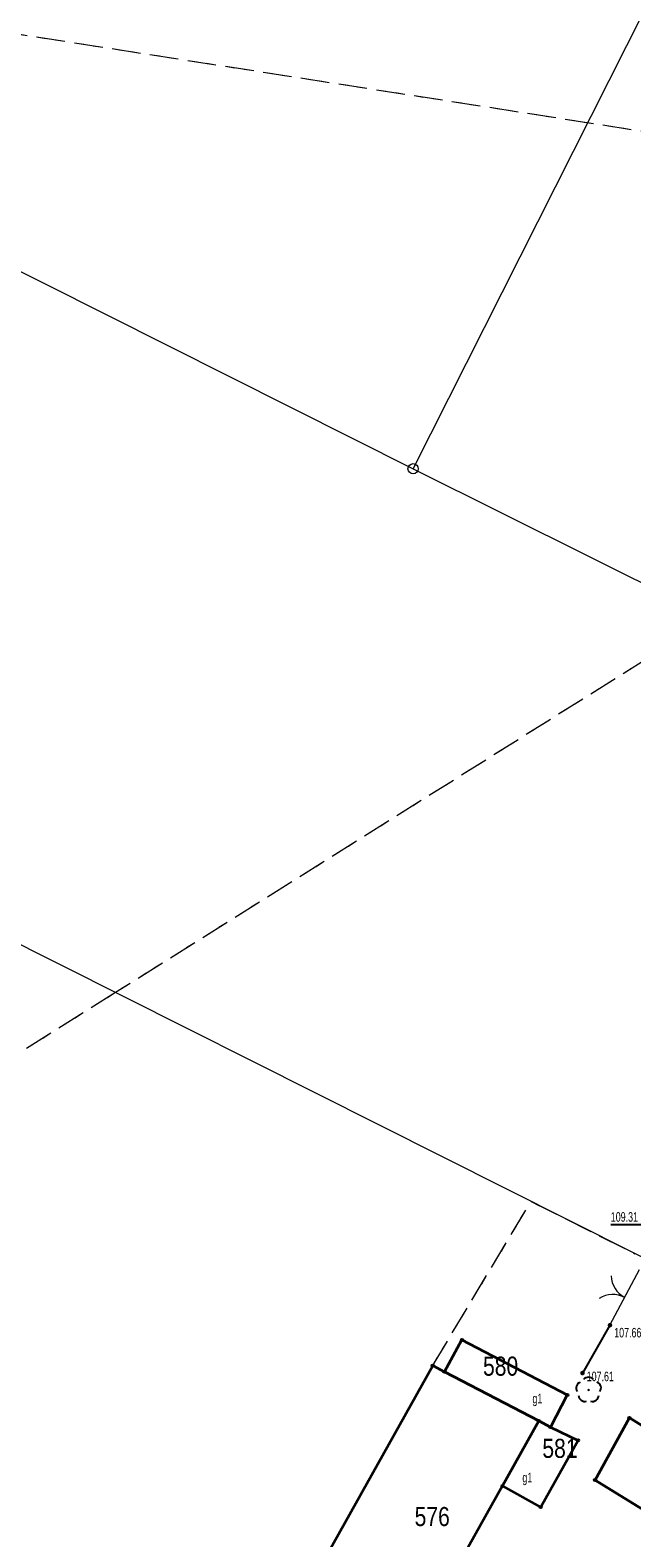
# Model space of a CAD drawing. Header units: inches. Extents: x 6497603 to 6502483, y 5925790 to 5934357.
# Tile 38 of 256: x 6499264 to 6499311, y 5926467 to 5926586. Entities that reach past the tile are written whole.
import ezdxf
from ezdxf.enums import TextEntityAlignment as Align

# ---------------------------------------------------------------- set-up
doc = ezdxf.new("R2010")
doc.units = ezdxf.units.IN
doc.header["$MEASUREMENT"] = 0
for name, pattern in [('219-1000', [0, 0]), ('egkk-1000', [3, 2.25, -0.75]), ('egug-1000', [1.5, 0.75, -0.75]), ('otob_1000', [0, 0])]:
    doc.linetypes.add(name, pattern=pattern)
for name, color, linetype in [('202-punkt graniczny', 7, 'Continuous'), ('217-kontur klasyfikacyjny', 7, 'Continuous'), ('218-kontur użytku gruntowego', 7, 'Continuous'), ('219-działka ewidencyjna', 7, 'Continuous'), ('312-budynek ewidencyjny', 7, 'Continuous'), ('312-oznaczenie budynku ewidencyjnego', 7, 'Continuous'), ('312-oznaczenie budynku ewidencyjnego-Atr117', 7, 'Continuous'), ('brama', 7, 'Continuous'), ('drzewo liściaste', 7, 'Continuous'), ('ogrodzenie trwałe', 7, 'Continuous'), ('pikieta sztuczna', 7, 'Continuous'), ('pikieta sztuczna-Atr2', 7, 'Continuous'), ('Punkt budynku', 7, 'Continuous'), ('rzędna-Atr2', 7, 'Continuous')]:
    doc.layers.add(name, color=color, linetype=linetype)
doc.styles.get("Standard").update_dxf_attribs({"font": 'arial.ttf'})
doc.linetypes.add('902-1000', pattern='A,5,0,[1,ksztalty.shx,S=1,R=0,X=0,Y=0],5', length=10)

# ---------------------------------------------------------------- blocks, each defined once
blk = doc.blocks.new('202')
at = {"color": 0, "linetype": 'Continuous', "lineweight": 0}
blk.add_circle((0, 0), 0.4, dxfattribs=at)
blk = doc.blocks.new('PUNKTBUD')
at = {"color": 0}
blk.add_circle((0, 0), 0.09, dxfattribs=at)
blk = doc.blocks.new('OP021')
at = {"linetype": 'Continuous', "lineweight": 13}
h = blk.add_hatch(color=0, dxfattribs=at)
edge = h.paths.add_edge_path()
edge.add_arc((0, 0), 0.1, 0, 360)
at = {"color": 0, "linetype": 'Continuous', "lineweight": -3}
for centre, start, end in [((-0.476, 0.154), 110.388, 213.756), ((0, 0.5), 38.316, 141.684), ((0.476, 0.154), 326.244, 69.612), ((-0.294, -0.404), 182.272, 285.64), ((0.294, -0.404), 254.36, 357.728), ((0.294, -0.404), 254.36, 357.728)]:
    blk.add_arc(centre, 0.5, start, end, dxfattribs=at)
blk = doc.blocks.new('PW01')
at = {"linetype": 'Continuous', "lineweight": 13}
h = blk.add_hatch(color=0, dxfattribs=at)
edge = h.paths.add_edge_path()
edge.add_arc((0, 0), 0.18, 0, 360)
blk = doc.blocks.new('OK02')
at = {"color": 0, "linetype": 'Continuous', "lineweight": 0}
for centre, start, end in [((-2, 0), 0, 60), ((2, 0), 120, 180)]:
    blk.add_arc(centre, 2, start, end, dxfattribs=at)

msp = doc.modelspace()

# ---------------------------------------------------------------- linework, layer by layer
at = {"layer": '217-kontur klasyfikacyjny', "color": 3, "linetype": 'egkk-1000', "lineweight": 18, "flags": 128}
for points in [[(6499337.78, 5926573.59), (6499209.63, 5926593.53)], [(6499317.46, 5926539.37), (6499270.6, 5926509.91)], [(6499270.6, 5926509.91), (6499210.99, 5926472.44)], [(6499295.51, 5926480.59), (6499303.23, 5926493.5)], [(6499303.23, 5926493.5), (6499311.39, 5926489.39)], [(6499281.7, 5926455.87), (6499295.51, 5926480.59)]]:
    msp.add_lwpolyline(points, dxfattribs=at)
at = {"layer": '218-kontur użytku gruntowego', "color": 3, "linetype": 'egug-1000', "lineweight": 18, "flags": 128}
for points in [[(6499337.78, 5926573.59), (6499209.63, 5926593.53)], [(6499317.46, 5926539.37), (6499270.6, 5926509.91)], [(6499270.6, 5926509.91), (6499210.99, 5926472.44)], [(6499295.51, 5926480.59), (6499303.23, 5926493.5)], [(6499303.23, 5926493.5), (6499311.39, 5926489.39)], [(6499281.7, 5926455.87), (6499295.51, 5926480.59)]]:
    msp.add_lwpolyline(points, dxfattribs=at)
at = {"layer": '219-działka ewidencyjna', "color": 3, "linetype": '219-1000', "lineweight": 18, "flags": 128}
for points in [[(6499163.84, 5926616.58), (6499293.97, 5926551.09)], [(6499293.97, 5926551.09), (6499313.56, 5926589.95)], [(6499336.37, 5926476.82), (6499136.03, 5926577.63)], [(6499293.97, 5926551.09), (6499356.91, 5926519.69)]]:
    msp.add_lwpolyline(points, dxfattribs=at)
at = {"layer": '312-budynek ewidencyjny', "color": 7, "linetype": 'Continuous', "lineweight": 35, "flags": 128}
for points in [[(6499296.43, 5926480.11), (6499297.8, 5926482.62)], [(6499297.8, 5926482.62), (6499306.07, 5926478.29)], [(6499281.7, 5926455.87), (6499295.51, 5926480.59)], [(6499295.51, 5926480.59), (6499296.43, 5926480.11)], [(6499296.43, 5926480.11), (6499303.83, 5926476.24)], [(6499303.83, 5926476.24), (6499296.43, 5926480.11)], [(6499306.07, 5926478.29), (6499304.75, 5926475.76)], [(6499303.83, 5926476.24), (6499300.99, 5926471.14)], [(6499300.99, 5926471.14), (6499303.83, 5926476.24)], [(6499304.75, 5926475.76), (6499303.83, 5926476.24)], [(6499303.83, 5926476.24), (6499304.75, 5926475.76)], [(6499308.26, 5926471.6), (6499310.96, 5926476.48)], [(6499310.96, 5926476.48), (6499318.06, 5926472.09)], [(6499304.75, 5926475.76), (6499306.92, 5926474.71)], [(6499306.92, 5926474.71), (6499303.99, 5926469.47)], [(6499315.14, 5926467.35), (6499308.26, 5926471.6)], [(6499300.99, 5926471.14), (6499289.89, 5926451.29)], [(6499303.99, 5926469.47), (6499300.99, 5926471.14)]]:
    msp.add_lwpolyline(points, dxfattribs=at)
at = {"layer": 'brama', "color": 7, "linetype": 'otob_1000', "lineweight": 18, "flags": 128}
msp.add_lwpolyline([(6499309.43, 5926483.77), (6499311.74, 5926488.14)], dxfattribs=at)
at = {"layer": 'ogrodzenie trwałe', "color": 7, "linetype": '902-1000', "lineweight": 25, "flags": 128}
msp.add_lwpolyline([(6499309.43, 5926483.77), (6499307.27, 5926480.01)], dxfattribs=at)
at = {"layer": 'rzędna-Atr2', "color": 7, "flags": 128}
msp.add_lwpolyline([(6499313.66, 5926490.97), (6499313.28, 5926491.67), (6499309.492, 5926491.67)], dxfattribs=at)

# ---------------------------------------------------------------- block references
at = {"layer": '202-punkt graniczny', "color": 7, "linetype": 'Continuous', "lineweight": 18}
msp.add_blockref('202', (6499293.97, 5926551.09), dxfattribs=at)
at = {"layer": 'brama', "color": 7, "linetype": 'Continuous', "lineweight": 18, "rotation": 62.13899999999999}
msp.add_blockref('OK02', (6499310.585, 5926485.955), dxfattribs=at)
at = {"layer": 'drzewo liściaste', "color": 94, "linetype": 'Continuous', "lineweight": 18}
msp.add_blockref('OP021', (6499307.75, 5926478.68), dxfattribs=at)
at = {"layer": 'pikieta sztuczna', "color": 7, "linetype": 'Continuous', "lineweight": 13}
for p in [(6499309.43, 5926483.77), (6499307.27, 5926480.01)]:
    msp.add_blockref('PW01', p, dxfattribs=at)
at = {"layer": 'Punkt budynku', "color": 5, "linetype": 'Continuous', "lineweight": 13}
for p in [(6499297.8, 5926482.62), (6499295.51, 5926480.59), (6499296.43, 5926480.11), (6499306.07, 5926478.29), (6499303.83, 5926476.24), (6499310.96, 5926476.48), (6499304.75, 5926475.76), (6499306.92, 5926474.71), (6499308.26, 5926471.6), (6499300.99, 5926471.14), (6499303.99, 5926469.47)]:
    msp.add_blockref('PUNKTBUD', p, dxfattribs=at)

# ---------------------------------------------------------------- texts
at = {"layer": '312-oznaczenie budynku ewidencyjnego', "color": 7, "linetype": 'Continuous', "lineweight": 18, "width": 0.79}
for s, p in [('580', (6499299.46, 5926479.8)), ('581', (6499304.12, 5926473.34)), ('576', (6499294.09, 5926467.98))]:
    msp.add_text(s, height=1.5, dxfattribs=at).set_placement(p)
at = {"layer": '312-oznaczenie budynku ewidencyjnego-Atr117', "color": 7, "width": 0.667}
for p in [(6499303.34, 5926477.63), (6499302.55, 5926471.42)]:
    msp.add_text('g1', height=0.75, dxfattribs=at).set_placement(p)
at = {"layer": 'pikieta sztuczna-Atr2', "color": 7, "width": 0.667}
for s, p in [('107.66', (6499309.76, 5926483.56)), ('107.61', (6499307.6, 5926480.12))]:
    msp.add_text(s, height=0.75, dxfattribs=at).set_placement(p, align=Align.TOP_LEFT)
at = {"layer": 'rzędna-Atr2', "color": 34, "width": 0.667}
msp.add_text('109.31', height=0.75, dxfattribs=at).set_placement((6499309.492, 5926491.678), align=Align.BOTTOM_LEFT)

doc.saveas('drawing.dxf')
